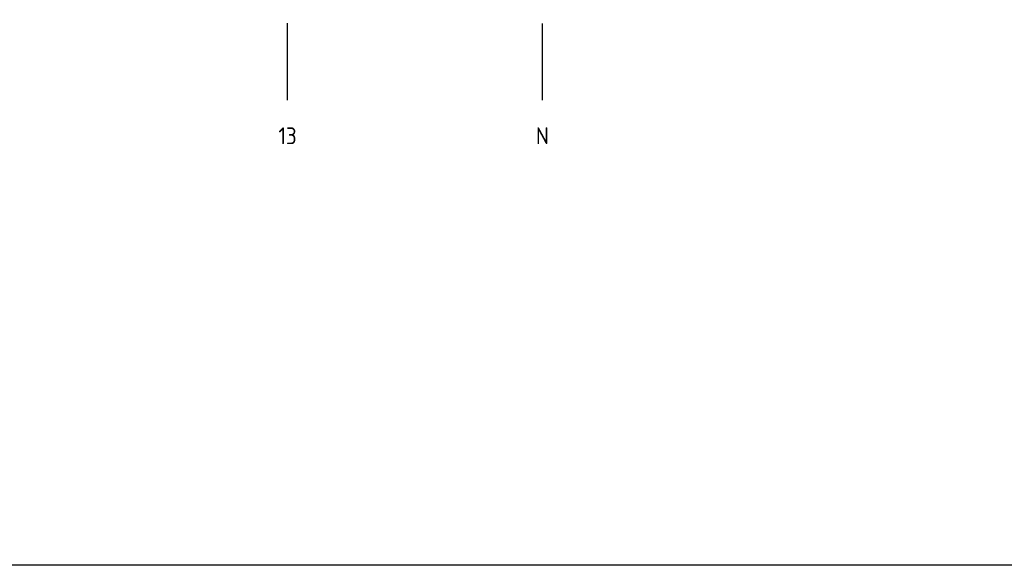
# Model space of a CAD drawing. Header units: millimetres. Extents: x 20872 to 297961, y -293704 to 213007.
# Tile 80 of 256: x 134005 to 149364, y -161697 to -153190. Entities that reach past the tile are written whole.
import ezdxf
from ezdxf.enums import TextEntityAlignment as Align
from ezdxf.xclip import XClip

# ---------------------------------------------------------------- set-up
doc = ezdxf.new("R2010")
doc.units = ezdxf.units.MM
doc.header["$LTSCALE"] = 100
doc.header["$XCLIPFRAME"] = 2
doc.linetypes.add('ACAD_ISO10W100', pattern=[18, 12, -3, 0, -3])
doc.layers.get('Defpoints').update_dxf_attribs({"color": 181})
for name, color, linetype in [('A--L$7--_stramien', 1, 'Continuous'), ('A--T$7--_stramien', 7, 'Continuous'), ('XREFS', 9, 'Continuous')]:
    doc.layers.add(name, color=color, linetype=linetype)
doc.styles.add('BRON standaard', font='isocp.shx')
doc.styles.add('BURO maatvoering', font='isocp.shx')

# ---------------------------------------------------------------- blocks, each defined once
blk = doc.blocks.new('AL_stramlab_01_P03_BV')
at = {"color": 4, "linetype": 'Continuous', "lineweight": -2, "style": 'BRON standaard'}
blk.add_attdef('LABEL', text='', height=350, dxfattribs=at).set_placement((0, 0), align=Align.MIDDLE_CENTER)
blk = doc.blocks.new('stramienlijnen_1')
at = {"layer": 'A--L$7--_stramien', "color": 1, "linetype": 'ACAD_ISO10W100', "lineweight": -3}
for p, q in [((142159.5, -4446.5), (142159.5, 21000)), ((138184.5, -4446.1), (138184.5, 0))]:
    blk.add_line(p, q, dxfattribs=at)
at = {"layer": 'A--T$7--_stramien', "color": 7, "linetype": 'Continuous', "lineweight": -3}
ref = blk.add_blockref('AL_stramlab_01_P03_BV', (138184.5, -5000), dxfattribs=dict(at, xscale=75, yscale=75, zscale=75))
ref.add_attrib('LABEL', '13', dxfattribs={"layer": '0', "color": 4, "linetype": 'Continuous', "lineweight": -2, "height": 262.5, "style": 'BURO maatvoering'}).set_placement((138184.5, -5000), align=Align.MIDDLE_CENTER)
ref = blk.add_blockref('AL_stramlab_01_P03_BV', (142159.5, -5000.4), dxfattribs=dict(at, xscale=75, yscale=75, zscale=75))
ref.add_attrib('LABEL', 'N', dxfattribs={"layer": '0', "color": 4, "linetype": 'Continuous', "lineweight": -2, "height": 262.5, "style": 'BURO maatvoering'}).set_placement((142159.5, -5000.4), align=Align.MIDDLE_CENTER)
blk = doc.blocks.new('2016-02-04 100 begane grond bestaand')
at = {"layer": 'A--L$7--_stramien'}
blk.add_blockref('stramienlijnen_1', (0, 0), dxfattribs=at)

msp = doc.modelspace()

# ---------------------------------------------------------------- linework, layer by layer
at = {"layer": 'Defpoints'}
msp.add_lwpolyline([(116766, -120231), (164491, -136557), (179860, -136557), (179860, -161697), (20872, -161697), (20872, -67737), (116766, -67737)], close=True, dxfattribs=at)

# ---------------------------------------------------------------- block references
at = {"layer": 'XREFS'}
ref = msp.add_blockref('2016-02-04 100 begane grond bestaand', (-1, -150000), dxfattribs=at)
XClip(ref).set_block_clipping_path([(116767.0762143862, 29769.3836009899), (164491.5066313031, 13442.9004429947), (179861.076214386, 13442.9004429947), (179861.076214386, -11696.8579780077), (20873.0762143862, -11696.8579780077), (20873.0762143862, 82263.1420219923), (116767.0762143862, 82263.1420219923)])

doc.saveas('drawing.dxf')
